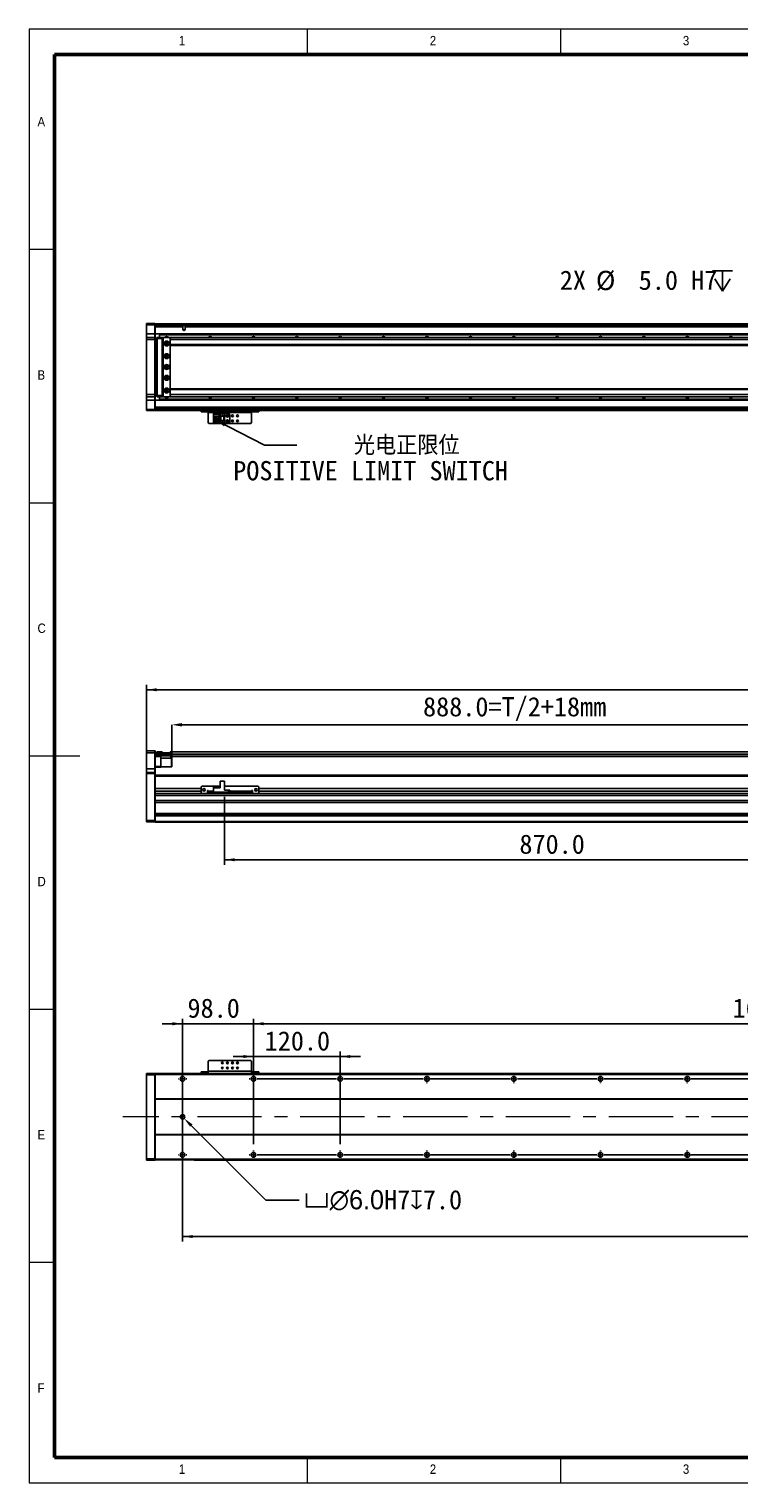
# Model space of a CAD drawing. Header units: millimetres. Extents: x 35 to 2905, y 35 to 2044.
# Tile 1 of 6: x 35 to 1017, y 35 to 2044. Entities that reach past the tile are written whole.
import ezdxf

# ---------------------------------------------------------------- set-up
doc = ezdxf.new("R2010")
doc.units = ezdxf.units.MM
doc.header["$LTSCALE"] = 7
doc.header["$PDSIZE"] = -1
doc.linetypes.add('CENTERX2', pattern=[20.32, 12.7, -2.54, 2.54, -2.54])
doc.layers.add('DIMNS', color=7, linetype='Continuous')
doc.styles.add('SLDTEXTSTYLE1', font='Gothic.ttf', dxfattribs={"width": 0.913})
doc.styles.add('SLDTEXTSTYLE8', font='txt')
doc.styles.add('SLDTEXTSTYLE9', font='txt', dxfattribs={"bigfont": 'bigfont'})
doc.dimstyles.new('SLDDIMSTYLE0', dxfattribs={"dimtxt": 26.6, "dimasz": 14, "dimexe": 0, "dimexo": 0.0625, "dimgap": 6.65, "dimtad": 2, "dimdec": 1, "dimrnd": 1e-09, "dimzin": 4, "dimdsep": 46, "dimtxsty": 'SLDTEXTSTYLE8', "dimsah": 1, "dimcen": 0.09, "dimadec": 0, "dimazin": 1, "dimtfac": 1, "dimtdec": 1, "dimtofl": 0, "dimtmove": 0, "dimatfit": 3, "dimfxl": 0, "dimfrac": 2, "dimtolj": 1, "dimtzin": 12, "dimarcsym": 0})
doc.dimstyles.new('SLDDIMSTYLE1', dxfattribs={"dimtxt": 26.6, "dimasz": 14, "dimexe": 0, "dimexo": 0.0625, "dimgap": 6.65, "dimtad": 2, "dimdec": 1, "dimrnd": 1e-09, "dimzin": 4, "dimdsep": 46, "dimtxsty": 'SLDTEXTSTYLE8', "dimsah": 1, "dimcen": 0.09, "dimadec": 0, "dimazin": 1, "dimtfac": 1, "dimtdec": 1, "dimtmove": 0, "dimatfit": 0, "dimfxl": 0, "dimfrac": 2, "dimtolj": 1, "dimtzin": 12, "dimarcsym": 0})
doc.dimstyles.new('SLDDIMSTYLE3', dxfattribs={"dimtxt": 0.18, "dimasz": 14, "dimexe": 0, "dimexo": 0.0625, "dimgap": 0, "dimtad": 0, "dimtih": 1, "dimtoh": 1, "dimdec": 0, "dimrnd": 1e-09, "dimzin": 0, "dimdsep": 46, "dimtxsty": 'Standard', "dimsah": 1, "dimcen": 0.09, "dimadec": 0, "dimazin": 0, "dimtfac": 14, "dimtdec": 0, "dimtofl": 0, "dimtmove": 0, "dimatfit": 3, "dimfxl": 0, "dimfrac": 2, "dimtolj": 1, "dimtzin": 0, "dimarcsym": 0})
doc.dimstyles.new('SLDDIMSTYLE4', dxfattribs={"dimtxt": 26.6, "dimasz": 14, "dimexe": 0, "dimexo": 0.0625, "dimgap": 6.65, "dimtad": 0, "dimtih": 1, "dimtoh": 1, "dimdec": 1, "dimrnd": 1e-09, "dimzin": 4, "dimdsep": 46, "dimtxsty": 'SLDTEXTSTYLE8', "dimsah": 1, "dimcen": 0, "dimadec": 0, "dimazin": 1, "dimtfac": 1, "dimtdec": 1, "dimtofl": 0, "dimtmove": 0, "dimatfit": 3, "dimfxl": 0, "dimfrac": 2, "dimtolj": 1, "dimtzin": 12, "dimarcsym": 0})

# ---------------------------------------------------------------- blocks, each defined once
blk = doc.blocks.new('_D')
at = {"layer": 'DIMNS'}
for p, q in [((197.3, 1024.3), (197.3, 1138)), ((197.3, 1131), (2173.3, 1131)), ((2173.3, 1024.3), (2173.3, 1138))]:
    blk.add_line(p, q, dxfattribs=at)
for points in [[(197.3, 1131), (211.3, 1128.9), (211.3, 1133.1)], [(2173.3, 1131), (2159.3, 1133.1), (2159.3, 1128.9)]]:
    blk.add_solid(points, dxfattribs=at)
at = {"layer": 'DIMNS', "insert": (1123.4, 1165.9), "char_height": 26.6, "attachment_point": 1, "style": 'SLDTEXTSTYLE8'}
blk.add_mtext('1976.0', dxfattribs=at)
blk = doc.blocks.new('_D_1')
at = {"layer": 'Defpoints', "color": 0}
for p in [(1120.3, 1082.6), (232.3, 1036.1), (1120.3, 1042.9)]:
    blk.add_point(p, dxfattribs=at)
at = {"layer": 'DIMNS', "color": 0, "lineweight": -2}
for p, q in [((232.3, 1036.1), (232.3, 1082.6)), ((246.3, 1082.6), (1106.3, 1082.6)), ((1120.3, 1042.9), (1120.3, 1082.6))]:
    blk.add_line(p, q, dxfattribs=at)
at = {"layer": 'DIMNS', "color": 0}
for points in [[(246.3, 1085), (246.3, 1080.3), (232.3, 1082.6)], [(1106.3, 1085), (1106.3, 1080.3), (1120.3, 1082.6)]]:
    blk.add_solid(points, dxfattribs=at)
at = {"layer": 'DIMNS', "color": 0, "insert": (706.5, 1120.9), "char_height": 26.6, "attachment_point": 2, "style": 'SLDTEXTSTYLE8'}
blk.add_mtext('\\A1;888.0=T/2+18mm', dxfattribs=at)
blk = doc.blocks.new('_D_4')
at = {"layer": 'DIMNS'}
for p, q in [((1175.3, 990.5), (1175.3, 889.1)), ((305.3, 983.3), (305.3, 889.1)), ((1175.3, 896.1), (305.3, 896.1))]:
    blk.add_line(p, q, dxfattribs=at)
for points in [[(305.3, 896.1), (319.3, 894), (319.3, 898.2)], [(1175.3, 896.1), (1161.3, 898.2), (1161.3, 894)]]:
    blk.add_solid(points, dxfattribs=at)
at = {"layer": 'DIMNS', "insert": (713.1, 931), "char_height": 26.6, "attachment_point": 1, "style": 'SLDTEXTSTYLE8'}
blk.add_mtext('870.0', dxfattribs=at)
blk = doc.blocks.new('_D_13')
at = {"layer": 'DIMNS'}
for p, q in [((247.3, 532), (247.3, 368.5)), ((2123.3, 526.4), (2123.3, 368.5)), ((247.3, 375.5), (2123.3, 375.5))]:
    blk.add_line(p, q, dxfattribs=at)
for points in [[(247.3, 375.5), (261.3, 373.4), (261.3, 377.6)], [(2123.3, 375.5), (2109.3, 377.6), (2109.3, 373.4)]]:
    blk.add_solid(points, dxfattribs=at)
at = {"layer": 'DIMNS', "insert": (1152.6, 410.4), "char_height": 26.6, "attachment_point": 1, "style": 'SLDTEXTSTYLE8'}
blk.add_mtext('1876.0', dxfattribs=at)
blk = doc.blocks.new('_D_15')
at = {"layer": 'Defpoints', "color": 0}
for p in [(245.2, 543), (249.4, 538.7)]:
    blk.add_point(p, dxfattribs=at)
at = {"layer": 'DIMNS', "color": 0, "lineweight": -2}
for p, q in [((362.3, 425.9), (259.3, 528.8)), ((408.5, 425.9), (362.3, 425.9))]:
    blk.add_line(p, q, dxfattribs=at)
at = {"layer": 'DIMNS', "color": 0}
blk.add_solid([(261, 530.5), (257.7, 527.2), (249.4, 538.7)], dxfattribs=at)
at = {"layer": 'DIMNS', "color": 0, "insert": (415.1, 439.7), "char_height": 26.6, "attachment_point": 1, "style": 'SLDTEXTSTYLE8'}
blk.add_mtext('\\A1;{\\fGDT|b0|i0|c134|p2;v\\fMS PGothic|b0|i0|c128|p34;∅6.0}H7{\\fGDT|b0|i0|c134|p2;x}7.0', dxfattribs=at)
blk = doc.blocks.new('_D_18')
at = {"layer": 'DIMNS'}
for p, q in [((345.3, 608.1), (345.3, 676.5)), ((345.3, 669.5), (2025.3, 669.5)), ((2025.3, 608.1), (2025.3, 676.5))]:
    blk.add_line(p, q, dxfattribs=at)
for points in [[(345.3, 669.5), (359.3, 667.4), (359.3, 671.6)], [(2025.3, 669.5), (2011.3, 671.6), (2011.3, 667.4)]]:
    blk.add_solid(points, dxfattribs=at)
at = {"layer": 'DIMNS', "char_height": 26.6, "attachment_point": 1, "style": 'SLDTEXTSTYLE8'}
for s, insert in [('1680.0', (1007.9, 704.4)), ('=14×120.0(PITCH)', (1111.9, 704.4))]:
    blk.add_mtext(s, dxfattribs=dict(at, insert=insert))
blk = doc.blocks.new('_D_19')
at = {"layer": 'DIMNS'}
for p, q in [((247.3, 669.5), (219.3, 669.5)), ((247.3, 503.1), (247.3, 676.5)), ((247.3, 669.5), (345.3, 669.5)), ((345.3, 503.1), (345.3, 676.5)), ((345.3, 669.5), (373.3, 669.5))]:
    blk.add_line(p, q, dxfattribs=at)
for points in [[(247.3, 669.5), (233.3, 671.6), (233.3, 667.4)], [(345.3, 669.5), (359.3, 667.4), (359.3, 671.6)]]:
    blk.add_solid(points, dxfattribs=at)
at = {"layer": 'DIMNS', "insert": (254.1, 704.4), "char_height": 26.6, "attachment_point": 1, "style": 'SLDTEXTSTYLE8'}
blk.add_mtext('98.0', dxfattribs=at)
blk = doc.blocks.new('_D_21')
at = {"layer": 'DIMNS'}
for p, q in [((345.3, 624.2), (317.3, 624.2)), ((345.3, 503.1), (345.3, 631.2)), ((345.3, 624.2), (465.3, 624.2)), ((465.3, 503.1), (465.3, 631.2)), ((465.3, 624.2), (493.3, 624.2))]:
    blk.add_line(p, q, dxfattribs=at)
for points in [[(345.3, 624.2), (331.3, 626.3), (331.3, 622.1)], [(465.3, 624.2), (479.3, 622.1), (479.3, 626.3)]]:
    blk.add_solid(points, dxfattribs=at)
at = {"layer": 'DIMNS', "insert": (360.8, 659.1), "char_height": 26.6, "attachment_point": 1, "style": 'SLDTEXTSTYLE8'}
blk.add_mtext('120.0', dxfattribs=at)
blk = doc.blocks.new('SW_CENTERMARKSYMBOL_1')
at = {"layer": 'DIMNS', "color": 0}
for p, q in [((-5.08, 105), (-5.84, 105)), ((0, 105), (-2.54, 105)), ((0, 110.08), (0, 110.84)), ((0, 105), (0, 107.54)), ((0, 105), (0, 102.46)), ((0, 105), (2.54, 105)), ((5.08, 105), (5.84, 105)), ((212.92, 105), (212.16, 105)), ((218, 105), (215.46, 105)), ((218, 110.08), (218, 110.84)), ((218, 105), (218, 107.54)), ((218, 105), (218, 102.46)), ((218, 105), (220.54, 105)), ((223.08, 105), (223.84, 105)), ((0, 99.92), (0, 99.16)), ((218, 99.92), (218, 99.16)), ((-5.08, 0), (-5.84, 0)), ((0, 0), (-2.54, 0)), ((0, 5.08), (0, 5.84)), ((0, 0), (0, 2.54)), ((0, 0), (0, -2.54)), ((0, 0), (2.54, 0)), ((5.08, 0), (5.84, 0)), ((0, -5.08), (0, -5.84))]:
    blk.add_line(p, q, dxfattribs=at)
blk = doc.blocks.new('SW_CENTERMARKSYMBOL_2')
at = {"layer": 'DIMNS', "color": 0}
for p, q in [((-125.08, 0), (-125.84, 0)), ((-120, 0), (-122.54, 0)), ((-120, 5.08), (-120, 5.84)), ((-120, 0), (-120, 2.54)), ((-120, 0), (-120, -2.54)), ((-120, 0), (-117.46, 0)), ((-114.92, 0), (-5.08, 0)), ((-5.08, 0), (-5.84, 0)), ((0, 0), (-2.54, 0)), ((0, 0), (-2.54, 0)), ((0, 5.08), (0, 5.84)), ((0, 0), (0, 2.54)), ((0, 0), (0, 2.54)), ((0, 0), (0, -2.54)), ((0, 0), (2.54, 0)), ((0, 0), (0, -2.54)), ((0, 0), (2.54, 0)), ((5.08, 0), (5.84, 0)), ((5.08, 0), (114.92, 0)), ((114.92, 0), (114.16, 0)), ((120, 0), (117.46, 0)), ((120, 0), (117.46, 0)), ((120, 0), (117.46, 0)), ((120, 5.08), (120, 5.84)), ((120, 0), (120, 2.54)), ((120, 0), (120, 2.54)), ((120, 0), (120, 2.54)), ((120, 0), (120, -2.54)), ((120, 0), (122.54, 0)), ((120, 0), (120, -2.54)), ((120, 0), (122.54, 0)), ((120, 0), (120, -2.54)), ((120, 0), (122.54, 0)), ((125.08, 0), (125.84, 0)), ((125.08, 0), (234.92, 0)), ((234.92, 0), (234.16, 0)), ((240, 0), (237.46, 0)), ((240, 0), (237.46, 0)), ((240, 0), (237.46, 0)), ((240, 0), (237.46, 0)), ((240, 5.08), (240, 5.84)), ((240, 0), (240, 2.54)), ((240, 0), (240, 2.54)), ((240, 0), (240, 2.54)), ((240, 0), (240, 2.54)), ((240, 0), (240, -2.54)), ((240, 0), (242.54, 0)), ((240, 0), (240, -2.54)), ((240, 0), (242.54, 0)), ((240, 0), (240, -2.54)), ((240, 0), (242.54, 0)), ((240, 0), (240, -2.54)), ((240, 0), (242.54, 0)), ((245.08, 0), (245.84, 0)), ((245.08, 0), (354.92, 0)), ((354.92, 0), (354.16, 0)), ((360, 0), (357.46, 0)), ((360, 0), (357.46, 0)), ((360, 0), (357.46, 0)), ((360, 0), (357.46, 0)), ((360, 0), (357.46, 0)), ((360, 5.08), (360, 5.84)), ((360, 0), (360, 2.54)), ((360, 0), (360, 2.54)), ((360, 0), (360, 2.54)), ((360, 0), (360, 2.54)), ((360, 0), (360, 2.54)), ((360, 0), (360, -2.54)), ((360, 0), (362.54, 0)), ((360, 0), (360, -2.54)), ((360, 0), (362.54, 0)), ((360, 0), (360, -2.54)), ((360, 0), (362.54, 0)), ((360, 0), (360, -2.54)), ((360, 0), (362.54, 0)), ((360, 0), (360, -2.54)), ((360, 0), (362.54, 0)), ((365.08, 0), (365.84, 0)), ((365.08, 0), (474.92, 0)), ((474.92, 0), (474.16, 0)), ((480, 0), (477.46, 0)), ((480, 0), (477.46, 0)), ((480, 0), (477.46, 0)), ((480, 0), (477.46, 0)), ((480, 0), (477.46, 0)), ((480, 0), (477.46, 0)), ((480, 5.08), (480, 5.84)), ((480, 0), (480, 2.54)), ((480, 0), (480, 2.54)), ((480, 0), (480, 2.54)), ((480, 0), (480, 2.54)), ((480, 0), (480, 2.54)), ((480, 0), (480, 2.54)), ((480, 0), (480, -2.54)), ((480, 0), (482.54, 0)), ((480, 0), (480, -2.54)), ((480, 0), (482.54, 0)), ((480, 0), (480, -2.54)), ((480, 0), (482.54, 0)), ((480, 0), (480, -2.54)), ((480, 0), (482.54, 0)), ((480, 0), (480, -2.54)), ((480, 0), (482.54, 0)), ((480, 0), (480, -2.54)), ((480, 0), (482.54, 0)), ((485.08, 0), (485.84, 0)), ((485.08, 0), (594.92, 0)), ((-120, -5.08), (-120, -5.84)), ((0, -5.08), (0, -5.84)), ((120, -5.08), (120, -5.84)), ((240, -5.08), (240, -5.84)), ((360, -5.08), (360, -5.84)), ((480, -5.08), (480, -5.84))]:
    blk.add_line(p, q, dxfattribs=at)
blk = doc.blocks.new('SW_CENTERMARKSYMBOL_3')
at = {"layer": 'DIMNS', "color": 0}
for p, q in [((-245.08, 0), (-245.84, 0)), ((-240, 0), (-242.54, 0)), ((-240, 5.08), (-240, 5.84)), ((-240, 0), (-240, 2.54)), ((-240, 0), (-240, -2.54)), ((-240, 0), (-237.46, 0)), ((-234.92, 0), (-125.08, 0)), ((-125.08, 0), (-125.84, 0)), ((-120, 0), (-122.54, 0)), ((-120, 0), (-122.54, 0)), ((-120, 5.08), (-120, 5.84)), ((-120, 0), (-120, 2.54)), ((-120, 0), (-120, 2.54)), ((-120, 0), (-120, -2.54)), ((-120, 0), (-117.46, 0)), ((-120, 0), (-120, -2.54)), ((-120, 0), (-117.46, 0)), ((-114.92, 0), (-114.16, 0)), ((-114.92, 0), (-5.08, 0)), ((-5.08, 0), (-5.84, 0)), ((0, 0), (-2.54, 0)), ((0, 0), (-2.54, 0)), ((0, 0), (-2.54, 0)), ((0, 5.08), (0, 5.84)), ((0, 0), (0, 2.54)), ((0, 0), (0, 2.54)), ((0, 0), (0, 2.54)), ((0, 0), (0, -2.54)), ((0, 0), (2.54, 0)), ((0, 0), (0, -2.54)), ((0, 0), (2.54, 0)), ((0, 0), (0, -2.54)), ((0, 0), (2.54, 0)), ((5.08, 0), (5.84, 0)), ((5.08, 0), (114.92, 0)), ((114.92, 0), (114.16, 0)), ((120, 0), (117.46, 0)), ((120, 0), (117.46, 0)), ((120, 0), (117.46, 0)), ((120, 0), (117.46, 0)), ((120, 5.08), (120, 5.84)), ((120, 0), (120, 2.54)), ((120, 0), (120, 2.54)), ((120, 0), (120, 2.54)), ((120, 0), (120, 2.54)), ((120, 0), (120, -2.54)), ((120, 0), (122.54, 0)), ((120, 0), (120, -2.54)), ((120, 0), (122.54, 0)), ((120, 0), (120, -2.54)), ((120, 0), (122.54, 0)), ((120, 0), (120, -2.54)), ((120, 0), (122.54, 0)), ((125.08, 0), (125.84, 0)), ((125.08, 0), (234.92, 0)), ((234.92, 0), (234.16, 0)), ((240, 0), (237.46, 0)), ((240, 0), (237.46, 0)), ((240, 0), (237.46, 0)), ((240, 0), (237.46, 0)), ((240, 0), (237.46, 0)), ((240, 5.08), (240, 5.84)), ((240, 0), (240, 2.54)), ((240, 0), (240, 2.54)), ((240, 0), (240, 2.54)), ((240, 0), (240, 2.54)), ((240, 0), (240, 2.54)), ((240, 0), (240, -2.54)), ((240, 0), (242.54, 0)), ((240, 0), (240, -2.54)), ((240, 0), (242.54, 0)), ((240, 0), (240, -2.54)), ((240, 0), (242.54, 0)), ((240, 0), (240, -2.54)), ((240, 0), (242.54, 0)), ((240, 0), (240, -2.54)), ((240, 0), (242.54, 0)), ((245.08, 0), (245.84, 0)), ((245.08, 0), (354.92, 0)), ((354.92, 0), (354.16, 0)), ((360, 0), (357.46, 0)), ((360, 0), (357.46, 0)), ((360, 0), (357.46, 0)), ((360, 0), (357.46, 0)), ((360, 0), (357.46, 0)), ((360, 0), (357.46, 0)), ((360, 5.08), (360, 5.84)), ((360, 0), (360, 2.54)), ((360, 0), (360, 2.54)), ((360, 0), (360, 2.54)), ((360, 0), (360, 2.54)), ((360, 0), (360, 2.54)), ((360, 0), (360, 2.54)), ((360, 0), (360, -2.54)), ((360, 0), (362.54, 0)), ((360, 0), (360, -2.54)), ((360, 0), (362.54, 0)), ((360, 0), (360, -2.54)), ((360, 0), (362.54, 0)), ((360, 0), (360, -2.54)), ((360, 0), (362.54, 0)), ((360, 0), (360, -2.54)), ((360, 0), (362.54, 0)), ((360, 0), (360, -2.54)), ((360, 0), (362.54, 0)), ((365.08, 0), (365.84, 0)), ((365.08, 0), (474.92, 0)), ((-240, -5.08), (-240, -5.84)), ((-120, -5.08), (-120, -5.84)), ((0, -5.08), (0, -5.84)), ((120, -5.08), (120, -5.84)), ((240, -5.08), (240, -5.84)), ((360, -5.08), (360, -5.84))]:
    blk.add_line(p, q, dxfattribs=at)
blk = doc.blocks.new('SW_DOWELSYMBOL_0')
at = {"linetype": 'Continuous', "lineweight": 18}
h = blk.add_hatch(color=0, dxfattribs=at)
edge = h.paths.add_edge_path(flags=0)
edge.add_arc((0, 0), 3, 180, 270)
edge.add_line((0, -3), (0, 0))
edge.add_line((0, 0), (-3, 0))
h = blk.add_hatch(color=0, dxfattribs=at)
edge = h.paths.add_edge_path(flags=0)
edge.add_arc((0, 0), 3, 0, 90)
edge.add_line((0, 3), (0, 0))
edge.add_line((0, 0), (3, 0))
at = {"layer": 'DIMNS', "color": 0}
blk.add_circle((0, 0), 3, dxfattribs=at)
blk = doc.blocks.new('SW_SYMBOL_HOLE_DEPTH')
at = {"layer": 'DIMNS', "color": 0}
for p, q in [((0, 6125), (5600, 6125)), ((2800, 6125), (2800, 525)), ((700, 3885), (2800, 525)), ((4900, 3885), (2800, 525))]:
    blk.add_line(p, q, dxfattribs=at)
blk = doc.blocks.new('_D_23')
at = {"layer": 'DIMNS'}
for p, q in [((1102.9, 1696.9), (1074.9, 1696.9)), ((1171, 1628.7), (1102.9, 1696.9))]:
    blk.add_line(p, q, dxfattribs=at)
blk.add_solid([(1171, 1628.7), (1162.6, 1640.1), (1159.6, 1637.2)], dxfattribs=at)
at = {"layer": 'DIMNS', "xscale": 0.004985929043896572, "yscale": 0.004985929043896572, "zscale": 0.004985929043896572}
blk.add_blockref('SW_SYMBOL_HOLE_DEPTH', (979.9, 1679.3), dxfattribs=at)
at = {"layer": 'DIMNS', "char_height": 26.6, "attachment_point": 1, "style": 'SLDTEXTSTYLE8'}
for s, insert in [('2X ', (768.9, 1710.3)), ('%%c', (818.9, 1710)), (' 5.0 H7 ', (860, 1710.3)), (' 7.0', (1018.9, 1710.3))]:
    blk.add_mtext(s, dxfattribs=dict(at, insert=insert))
blk = doc.blocks.new('SW_NOTE_5')
at = {"layer": 'DIMNS', "color": 0, "char_height": 26.6, "attachment_point": 2}
for s, insert, style in [('    光电正限位', (104.8, 13.1), 'SLDTEXTSTYLE9'), ('POSITIVE LIMIT SWITCH', (102.2, -22), 'SLDTEXTSTYLE8')]:
    blk.add_mtext(s, dxfattribs=dict(at, insert=insert, style=style))

msp = doc.modelspace()

# ---------------------------------------------------------------- linework, layer by layer
at = {"color": 7, "linetype": 'Continuous', "lineweight": 18}
for p, q in [((2905, 2044), (35, 2044)), ((35, 2044), (35, 35)), ((420, 2009), (420, 2044)), ((770, 2044), (770, 2009)), ((70, 2009), (2870, 2009)), ((70, 2009), (70, 70)), ((70, 1739.5), (35, 1739.5)), ((35, 1389.5), (70, 1389.5)), ((35, 1039.5), (105, 1039.5)), ((35, 689.5), (70, 689.5)), ((70, 339.5), (35, 339.5)), ((70, 70), (2870, 70)), ((420, 35), (420, 70)), ((770, 70), (770, 35)), ((861, 70), (2870, 70)), ((35, 35), (2905, 35))]:
    msp.add_line(p, q, dxfattribs=at)
at = {"color": 7, "linetype": 'Continuous', "lineweight": 50}
for p, q in [((2870, 2009), (70, 2009)), ((70, 2009), (70, 70)), ((70, 70), (2870, 70))]:
    msp.add_line(p, q, dxfattribs=at)
at = {"color": 7, "linetype": 'Continuous', "lineweight": 25}
for p, q in [((197.29, 1636.68), (197.59, 1636.98)), ((197.29, 1635.48), (197.29, 1636.68)), ((197.29, 1635.48), (197.59, 1635.48)), ((197.29, 1622.98), (197.29, 1635.48)), ((197.59, 1636.98), (197.59, 1635.48)), ((197.59, 1636.98), (208.99, 1636.98)), ((197.59, 1635.48), (197.59, 1622.98)), ((208.99, 1635.48), (197.59, 1635.48)), ((208.99, 1635.48), (208.99, 1636.98)), ((208.99, 1636.98), (209.29, 1636.68)), ((208.99, 1622.98), (208.99, 1635.48)), ((208.99, 1635.48), (209.29, 1635.48)), ((209.29, 1636.68), (209.29, 1635.48)), ((209.29, 1636.48), (1145.79, 1636.48)), ((209.29, 1635.48), (209.29, 1622.98)), ((1145.79, 1634.49), (209.29, 1634.49)), ((247.65, 1632.49), (209.29, 1632.49)), ((247.65, 1628.38), (247.65, 1632.49)), ((250.92, 1628.38), (247.65, 1628.38)), ((250.92, 1632.49), (250.92, 1628.38)), ((263.29, 1636.78), (1145.79, 1636.78)), ((263.29, 1636.78), (263.29, 1636.58)), ((263.29, 1636.58), (1145.79, 1636.58)), ((263.29, 1636.48), (263.29, 1636.58)), ((197.29, 1622.98), (197.59, 1622.98)), ((197.29, 1617.68), (197.29, 1622.98)), ((197.59, 1617.98), (197.29, 1617.68)), ((197.29, 1614.98), (197.29, 1617.68)), ((197.29, 1538.98), (197.29, 1614.98)), ((197.59, 1614.98), (197.29, 1614.98)), ((197.59, 1622.98), (197.59, 1617.98)), ((208.99, 1622.98), (197.59, 1622.98)), ((197.59, 1617.98), (197.59, 1614.98)), ((197.59, 1617.98), (208.99, 1617.98)), ((197.59, 1614.98), (197.59, 1538.98)), ((208.99, 1614.98), (197.59, 1614.98)), ((208.99, 1617.98), (208.99, 1622.98)), ((208.99, 1622.98), (209.29, 1622.98)), ((208.99, 1614.98), (208.99, 1617.98)), ((208.99, 1617.98), (209.29, 1617.68)), ((208.99, 1538.98), (208.99, 1614.98)), ((208.99, 1614.98), (209.29, 1614.98)), ((215.29, 1622.99), (209.29, 1622.99)), ((209.29, 1622.98), (209.29, 1617.68)), ((209.29, 1617.68), (209.29, 1614.98)), ((209.29, 1616.48), (211.79, 1616.48)), ((211.79, 1615.48), (209.29, 1615.48)), ((209.29, 1614.98), (209.29, 1538.98)), ((211.79, 1617.68), (212.09, 1617.98)), ((211.79, 1616.48), (211.79, 1617.68)), ((211.79, 1537.48), (211.79, 1616.48)), ((211.79, 1616.48), (212.09, 1616.48)), ((212.09, 1617.98), (212.09, 1616.48)), ((212.09, 1617.98), (219.29, 1617.98)), ((212.09, 1616.48), (212.09, 1537.48)), ((219.29, 1616.48), (212.09, 1616.48)), ((215.29, 1622.99), (1120.29, 1622.99)), ((215.29, 1622.99), (215.29, 1622.7)), ((215.29, 1622.7), (1120.29, 1622.7)), ((215.29, 1622.7), (215.29, 1621.8)), ((215.29, 1621.8), (1120.29, 1621.8)), ((215.29, 1621.8), (215.29, 1621.5)), ((215.29, 1621.5), (1120.29, 1621.5)), ((215.29, 1621.5), (215.29, 1617.98)), ((219.29, 1617.98), (219.29, 1616.48)), ((219.29, 1617.98), (220.79, 1617.98)), ((220.49, 1617.68), (219.29, 1617.68)), ((219.29, 1616.48), (219.29, 1537.48)), ((220.29, 1615.98), (219.79, 1615.98)), ((219.79, 1615.98), (219.79, 1537.98)), ((220.79, 1617.98), (220.29, 1617.48)), ((220.29, 1617.48), (220.29, 1536.48)), ((229.79, 1617.98), (220.79, 1617.98)), ((226.43, 1609.98), (224.14, 1609.98)), ((230.29, 1617.48), (229.79, 1617.98)), ((2140.79, 1617.98), (230.29, 1617.98)), ((230.29, 1617.98), (230.29, 1617.48)), ((230.29, 1617.35), (230.29, 1617.48)), ((230.29, 1617.35), (230.29, 1614.98)), ((2141.29, 1614.98), (230.29, 1614.98)), ((230.29, 1614.98), (230.29, 1607.98)), ((2141.29, 1607.98), (230.29, 1607.98)), ((230.29, 1607.98), (230.29, 1606.98)), ((209.29, 1592.48), (211.79, 1592.48)), ((211.79, 1591.48), (209.29, 1591.48)), ((230.29, 1606.98), (2141.29, 1606.98)), ((230.29, 1546.98), (230.29, 1606.98)), ((209.29, 1562.48), (211.79, 1562.48)), ((211.79, 1561.48), (209.29, 1561.48)), ((2141.29, 1546.98), (230.29, 1546.98)), ((230.29, 1545.98), (230.29, 1546.98)), ((197.29, 1536.28), (197.29, 1538.98)), ((197.59, 1538.98), (197.29, 1538.98)), ((197.59, 1535.98), (197.29, 1536.28)), ((197.29, 1530.98), (197.29, 1536.28)), ((197.59, 1530.98), (197.29, 1530.98)), ((197.29, 1518.48), (197.29, 1530.98)), ((197.59, 1538.98), (197.59, 1535.98)), ((197.59, 1538.98), (208.99, 1538.98)), ((208.99, 1535.98), (197.59, 1535.98)), ((197.59, 1535.98), (197.59, 1530.98)), ((208.99, 1530.98), (197.59, 1530.98)), ((197.59, 1530.98), (197.59, 1518.48)), ((208.99, 1535.98), (208.99, 1538.98)), ((208.99, 1538.98), (209.29, 1538.98)), ((208.99, 1535.98), (209.29, 1536.28)), ((208.99, 1530.98), (208.99, 1535.98)), ((209.29, 1530.98), (208.99, 1530.98)), ((208.99, 1518.48), (208.99, 1530.98)), ((209.29, 1538.98), (209.29, 1536.28)), ((209.29, 1538.48), (211.79, 1538.48)), ((211.79, 1537.48), (209.29, 1537.48)), ((209.29, 1536.28), (209.29, 1530.98)), ((209.29, 1530.98), (209.29, 1518.48)), ((215.29, 1530.98), (209.29, 1530.98)), ((211.79, 1536.28), (211.79, 1537.48)), ((211.79, 1537.48), (212.09, 1537.48)), ((211.79, 1536.28), (212.09, 1535.98)), ((212.09, 1537.48), (212.09, 1535.98)), ((212.09, 1537.48), (219.29, 1537.48)), ((219.29, 1535.98), (212.09, 1535.98)), ((215.29, 1535.98), (215.29, 1532.46)), ((215.29, 1532.46), (1120.29, 1532.46)), ((215.29, 1532.46), (215.29, 1532.17)), ((215.29, 1532.17), (1120.29, 1532.17)), ((215.29, 1532.17), (215.29, 1531.27)), ((215.29, 1531.27), (1120.29, 1531.27)), ((215.29, 1531.27), (215.29, 1530.98)), ((215.29, 1530.98), (1120.29, 1530.98)), ((219.29, 1537.48), (219.29, 1535.98)), ((219.29, 1536.28), (220.49, 1536.28)), ((220.79, 1535.98), (219.29, 1535.98)), ((219.79, 1537.98), (220.29, 1537.98)), ((220.29, 1536.48), (220.79, 1535.98)), ((220.79, 1535.98), (229.79, 1535.98)), ((224.14, 1543.98), (226.43, 1543.98)), ((229.79, 1535.98), (230.29, 1536.48)), ((230.29, 1545.98), (2141.29, 1545.98)), ((230.29, 1538.98), (230.29, 1545.98)), ((230.29, 1536.62), (230.29, 1538.98)), ((230.29, 1538.98), (2141.29, 1538.98)), ((230.29, 1536.48), (230.29, 1536.62)), ((230.29, 1535.98), (230.29, 1536.48)), ((230.29, 1535.98), (2140.79, 1535.98)), ((197.59, 1518.48), (197.29, 1518.48)), ((197.29, 1517.28), (197.29, 1518.48)), ((197.59, 1516.98), (197.29, 1517.28)), ((197.59, 1518.48), (197.59, 1516.98)), ((197.59, 1518.48), (208.99, 1518.48)), ((208.99, 1516.98), (197.59, 1516.98)), ((208.99, 1516.98), (208.99, 1518.48)), ((209.29, 1518.48), (208.99, 1518.48)), ((209.29, 1517.28), (208.99, 1516.98)), ((1175.29, 1519.48), (209.29, 1519.48)), ((209.29, 1518.48), (209.29, 1517.28)), ((209.29, 1517.28), (209.29, 1516.98)), ((1175.29, 1516.98), (209.29, 1516.98)), ((272.79, 1514.98), (272.79, 1516.98)), ((273.79, 1514.98), (272.79, 1514.98)), ((273.79, 1516.98), (273.79, 1514.98)), ((351.79, 1514.98), (273.79, 1514.98)), ((282.79, 1514.98), (282.79, 1513.98)), ((282.79, 1513.98), (342.79, 1513.98)), ((282.79, 1500.18), (282.79, 1513.98)), ((290.09, 1511.88), (290.09, 1512.68)), ((290.09, 1512.68), (299.29, 1512.68)), ((298.39, 1511.88), (290.09, 1511.88)), ((290.09, 1511.88), (290.09, 1511.38)), ((297.89, 1511.38), (290.09, 1511.38)), ((290.09, 1508.78), (290.09, 1511.38)), ((290.09, 1508.78), (296.29, 1508.78)), ((290.09, 1503.18), (290.09, 1508.78)), ((291.39, 1503.18), (291.39, 1508.78)), ((291.89, 1508.43), (291.89, 1508.78)), ((296.29, 1508.43), (291.89, 1508.43)), ((291.89, 1503.53), (291.89, 1508.43)), ((292.85, 1506.78), (292.85, 1505.18)), ((294.69, 1506.78), (292.85, 1506.78)), ((294.69, 1506.78), (294.69, 1505.18)), ((296.29, 1508.78), (296.29, 1503.18)), ((297.89, 1511.38), (298.39, 1511.88)), ((297.89, 1500.58), (297.89, 1511.38)), ((298.39, 1500.08), (298.39, 1511.88)), ((299.29, 1512.68), (305.29, 1512.68)), ((299.29, 1512.68), (299.29, 1508.98)), ((299.29, 1508.98), (305.29, 1508.98)), ((299.29, 1508.98), (299.29, 1502.98)), ((299.79, 1508.98), (299.79, 1502.98)), ((300.09, 1508.98), (300.09, 1502.98)), ((301.69, 1511.18), (301.89, 1511.18)), ((302.29, 1509.98), (301.69, 1511.18)), ((301.89, 1511.58), (302.69, 1511.58)), ((301.89, 1511.18), (301.89, 1511.58)), ((302.89, 1511.18), (302.29, 1509.98)), ((302.69, 1511.58), (302.69, 1511.18)), ((302.69, 1511.18), (302.89, 1511.18)), ((304.49, 1502.98), (304.49, 1508.98)), ((304.79, 1502.98), (304.79, 1508.98)), ((305.29, 1512.68), (305.29, 1508.98)), ((305.29, 1512.68), (310.79, 1512.68)), ((305.29, 1508.98), (305.29, 1502.98)), ((312.79, 1510.68), (312.79, 1501.28)), ((342.79, 1513.98), (342.79, 1514.98)), ((342.79, 1513.98), (342.79, 1500.18)), ((351.79, 1514.98), (351.79, 1516.98)), ((352.79, 1514.98), (351.79, 1514.98)), ((352.79, 1516.98), (352.79, 1514.98)), ((282.79, 1500.18), (283.79, 1499.18)), ((341.79, 1499.18), (283.79, 1499.18)), ((296.29, 1503.18), (290.09, 1503.18)), ((290.09, 1500.58), (290.09, 1503.18)), ((290.09, 1500.58), (297.89, 1500.58)), ((290.09, 1500.58), (290.09, 1500.08)), ((290.09, 1500.08), (298.39, 1500.08)), ((290.09, 1499.28), (290.09, 1500.08)), ((299.29, 1499.28), (290.09, 1499.28)), ((291.89, 1503.18), (291.89, 1503.53)), ((291.89, 1503.53), (296.29, 1503.53)), ((292.85, 1505.18), (294.69, 1505.18)), ((298.39, 1500.08), (297.89, 1500.58)), ((299.29, 1502.98), (299.29, 1499.28)), ((305.29, 1502.98), (299.29, 1502.98)), ((305.29, 1499.28), (299.29, 1499.28)), ((301.69, 1501.58), (301.89, 1501.58)), ((302.29, 1500.38), (301.69, 1501.58)), ((301.89, 1501.98), (302.69, 1501.98)), ((301.89, 1501.58), (301.89, 1501.98)), ((302.89, 1501.58), (302.29, 1500.38)), ((302.69, 1501.98), (302.69, 1501.58)), ((302.69, 1501.58), (302.89, 1501.58)), ((305.29, 1502.98), (305.29, 1499.28)), ((310.79, 1499.28), (305.29, 1499.28)), ((341.79, 1499.18), (342.79, 1500.18)), ((197.59, 1046.86), (197.29, 1046.56)), ((197.29, 1043.86), (197.29, 1046.56)), ((197.59, 1046.86), (197.59, 1043.86)), ((197.59, 1046.86), (208.99, 1046.86)), ((208.99, 1043.86), (208.99, 1046.86)), ((208.99, 1046.86), (209.29, 1046.56)), ((209.29, 1046.56), (209.29, 1043.86)), ((211.79, 1045.06), (212.09, 1045.36)), ((211.79, 1043.86), (211.79, 1045.06)), ((212.09, 1045.36), (212.09, 1043.86)), ((212.09, 1045.36), (219.29, 1045.36)), ((219.29, 1045.36), (219.29, 1043.86)), ((230.29, 1045.21), (2141.29, 1045.21)), ((230.29, 1044.06), (230.29, 1045.21)), ((197.59, 1043.86), (197.29, 1043.86)), ((197.29, 1021.86), (197.29, 1043.86)), ((197.59, 1043.86), (197.59, 1021.86)), ((208.99, 1043.86), (197.59, 1043.86)), ((208.99, 1021.86), (208.99, 1043.86)), ((208.99, 1043.86), (209.29, 1043.86)), ((209.29, 1043.86), (209.29, 1021.86)), ((209.29, 1039.86), (212.09, 1039.86)), ((217.29, 1038.86), (209.29, 1038.86)), ((209.29, 1024.86), (217.29, 1024.86)), ((211.79, 1041.36), (211.79, 1043.86)), ((211.79, 1043.86), (212.09, 1043.86)), ((211.79, 1040.16), (211.79, 1041.36)), ((212.09, 1041.36), (211.79, 1041.36)), ((212.09, 1039.86), (211.79, 1040.16)), ((212.09, 1043.86), (212.09, 1041.36)), ((219.29, 1043.86), (212.09, 1043.86)), ((212.09, 1041.36), (212.09, 1039.86)), ((212.09, 1041.36), (229.49, 1041.36)), ((229.49, 1039.86), (212.09, 1039.86)), ((217.29, 1039.86), (217.29, 1038.86)), ((217.29, 1038.86), (217.29, 1024.86)), ((231.99, 1036.36), (217.29, 1036.36)), ((217.29, 1024.86), (217.29, 1023.86)), ((219.29, 1041.56), (219.29, 1043.86)), ((219.29, 1041.86), (229.49, 1041.86)), ((229.49, 1041.56), (219.29, 1041.56)), ((219.79, 1041.86), (219.79, 1042.06)), ((219.79, 1042.06), (220.29, 1042.06)), ((220.29, 1042.06), (220.29, 1044.06)), ((220.29, 1044.06), (220.79, 1044.06)), ((220.79, 1042.06), (220.29, 1042.06)), ((220.79, 1044.06), (220.79, 1042.06)), ((220.79, 1044.06), (229.79, 1044.06)), ((220.79, 1042.06), (229.79, 1042.06)), ((229.49, 1041.86), (229.49, 1041.56)), ((229.49, 1041.86), (229.79, 1041.56)), ((229.49, 1041.86), (230.29, 1041.86)), ((229.49, 1041.36), (229.49, 1041.56)), ((229.49, 1041.56), (229.79, 1041.56)), ((229.49, 1039.86), (229.49, 1041.36)), ((229.49, 1041.36), (229.79, 1041.36)), ((229.49, 1039.86), (229.79, 1040.16)), ((229.79, 1042.06), (229.79, 1044.06)), ((229.79, 1044.06), (230.29, 1044.06)), ((230.29, 1042.06), (229.79, 1042.06)), ((229.79, 1041.56), (229.79, 1041.36)), ((229.79, 1041.36), (229.79, 1040.16)), ((230.29, 1044.06), (230.29, 1043.87)), ((230.29, 1042.21), (230.29, 1043.87)), ((230.29, 1041.71), (230.29, 1042.21)), ((230.29, 1038.71), (230.29, 1041.71)), ((230.29, 1038.71), (1120.29, 1038.71)), ((232.29, 1036.06), (231.99, 1036.36)), ((231.99, 1024.76), (231.99, 1036.36)), ((231.99, 1024.36), (231.99, 1024.76)), ((231.99, 1024.36), (232.29, 1024.66)), ((232.29, 1036.06), (232.29, 1025.04)), ((232.29, 1025.04), (232.29, 1024.66)), ((197.59, 1021.86), (197.29, 1021.86)), ((197.29, 1016.56), (197.29, 1021.86)), ((197.59, 1016.86), (197.29, 1016.56)), ((197.29, 1015.36), (197.29, 1016.56)), ((197.29, 950.49), (197.29, 1015.36)), ((197.59, 1015.36), (197.29, 1015.36)), ((197.59, 1021.86), (197.59, 1016.86)), ((208.99, 1021.86), (197.59, 1021.86)), ((197.59, 1016.86), (197.59, 1015.36)), ((197.59, 1016.86), (208.99, 1016.86)), ((197.59, 1015.36), (197.59, 950.36)), ((208.99, 1015.36), (197.59, 1015.36)), ((208.99, 1016.86), (208.99, 1021.86)), ((209.29, 1021.86), (208.99, 1021.86)), ((208.99, 1015.36), (208.99, 1016.86)), ((209.29, 1016.56), (208.99, 1016.86)), ((208.99, 950.36), (208.99, 1015.36)), ((209.29, 1015.36), (208.99, 1015.36)), ((217.29, 1023.86), (209.29, 1023.86)), ((209.29, 1021.86), (209.29, 1016.56)), ((209.29, 1016.56), (209.29, 1015.36)), ((209.29, 1015.36), (209.29, 1012.57)), ((1175.29, 1012.86), (209.29, 1012.86)), ((209.29, 1012.57), (209.29, 1011.86)), ((209.29, 1011.86), (209.29, 994.41)), ((217.29, 1024.36), (231.99, 1024.36)), ((299.29, 1004.61), (299.29, 995.71)), ((305.29, 1004.61), (299.29, 1004.61)), ((305.29, 1004.61), (305.29, 992.21)), ((209.29, 994.41), (209.29, 991.01)), ((272.79, 994.41), (209.29, 994.41)), ((272.79, 991.01), (209.29, 991.01)), ((209.29, 991.01), (209.29, 987.49)), ((2161.29, 987.49), (209.29, 987.49)), ((209.29, 987.49), (209.29, 986.18)), ((209.29, 986.18), (209.29, 950.49)), ((2161.29, 984.89), (209.29, 984.89)), ((273.79, 997.71), (272.79, 996.71)), ((272.79, 996.71), (272.79, 988.71)), ((272.79, 988.71), (273.79, 987.71)), ((299.29, 997.71), (273.79, 997.71)), ((273.79, 987.71), (281.79, 987.71)), ((282.79, 991.71), (281.79, 991.71)), ((281.79, 991.71), (281.79, 987.71)), ((282.79, 991.01), (281.79, 991.01)), ((282.79, 990.71), (282.79, 991.71)), ((282.79, 990.71), (282.79, 989.71)), ((282.79, 987.71), (282.79, 989.71)), ((282.79, 989.71), (283.79, 989.71)), ((283.79, 987.71), (282.79, 987.71)), ((283.79, 989.71), (283.79, 987.71)), ((341.79, 989.71), (283.79, 989.71)), ((341.79, 987.71), (283.79, 987.71)), ((290.09, 996.21), (297.89, 996.21)), ((290.09, 996.21), (290.09, 995.71)), ((290.09, 995.71), (290.09, 989.71)), ((299.29, 995.71), (290.09, 995.71)), ((298.39, 995.71), (297.89, 996.21)), ((351.79, 997.71), (305.29, 997.71)), ((310.79, 992.21), (305.29, 992.21)), ((310.79, 989.71), (310.79, 992.21)), ((312.79, 992.21), (310.79, 992.21)), ((312.79, 989.71), (312.79, 992.21)), ((341.79, 987.71), (341.79, 989.71)), ((341.79, 989.71), (342.79, 989.71)), ((342.79, 987.71), (341.79, 987.71)), ((343.79, 991.71), (342.79, 991.71)), ((342.79, 991.71), (342.79, 990.71)), ((343.79, 991.01), (342.79, 991.01)), ((342.79, 989.71), (342.79, 990.71)), ((342.79, 989.71), (342.79, 987.71)), ((343.79, 987.71), (343.79, 991.71)), ((343.79, 987.71), (351.79, 987.71)), ((352.79, 996.71), (351.79, 997.71)), ((351.79, 987.71), (352.79, 988.71)), ((352.79, 988.71), (352.79, 996.71)), ((2017.79, 994.41), (352.79, 994.41)), ((2017.79, 991.01), (352.79, 991.01)), ((2161.29, 977.96), (209.29, 977.96)), ((2161.29, 975.36), (209.29, 975.36)), ((197.29, 948.66), (197.29, 950.49)), ((197.29, 950.49), (197.59, 950.36)), ((197.29, 948.66), (197.59, 948.36)), ((197.59, 950.36), (197.59, 948.36)), ((197.59, 950.36), (208.99, 950.36)), ((208.99, 948.36), (197.59, 948.36)), ((209.29, 950.49), (208.99, 950.36)), ((208.99, 948.36), (208.99, 950.36)), ((209.29, 948.66), (208.99, 948.36)), ((2161.29, 959.86), (209.29, 959.86)), ((2161.29, 957.86), (209.29, 957.86)), ((2161.29, 956.86), (209.29, 956.86)), ((209.29, 950.49), (209.29, 950.29)), ((209.29, 950.29), (209.29, 948.86)), ((2161.29, 948.86), (209.29, 948.86)), ((209.29, 948.86), (209.29, 947.86)), ((2161.29, 947.86), (209.29, 947.86)), ((272.79, 600.86), (272.79, 602.86)), ((272.79, 602.86), (273.79, 602.86)), ((273.79, 602.86), (273.79, 600.86)), ((273.79, 602.86), (281.79, 602.86)), ((281.79, 602.86), (281.79, 600.86)), ((282.79, 602.86), (281.79, 602.86)), ((283.79, 618.66), (282.79, 617.66)), ((282.79, 617.66), (282.79, 603.86)), ((282.79, 600.86), (282.79, 603.86)), ((342.79, 603.86), (282.79, 603.86)), ((341.79, 618.66), (283.79, 618.66)), ((342.79, 617.66), (341.79, 618.66)), ((342.79, 603.86), (342.79, 617.66)), ((342.79, 603.86), (342.79, 600.86)), ((343.79, 602.86), (342.79, 602.86)), ((343.79, 602.86), (343.79, 600.86)), ((343.79, 602.86), (351.79, 602.86)), ((351.79, 600.86), (351.79, 602.86)), ((351.79, 602.86), (352.79, 602.86)), ((352.79, 602.86), (352.79, 600.86)), ((197.29, 600.56), (197.59, 600.86)), ((197.29, 598.73), (197.29, 600.56)), ((197.29, 598.73), (197.59, 598.86)), ((197.29, 482.98), (197.29, 598.73)), ((197.59, 600.86), (197.59, 598.86)), ((197.59, 600.86), (208.99, 600.86)), ((197.59, 598.86), (197.59, 482.86)), ((208.99, 598.86), (197.59, 598.86)), ((208.99, 598.86), (208.99, 600.86)), ((209.29, 600.56), (208.99, 600.86)), ((208.99, 482.86), (208.99, 598.86)), ((209.29, 598.73), (208.99, 598.86)), ((2161.29, 600.86), (209.29, 600.86)), ((209.29, 600.86), (209.29, 600.56)), ((209.29, 600.56), (209.29, 600.36)), ((2161.29, 600.36), (209.29, 600.36)), ((209.29, 600.36), (209.29, 599.36)), ((2161.29, 599.36), (209.29, 599.36)), ((209.29, 599.36), (209.29, 565.86)), ((2161.29, 565.86), (209.29, 565.86)), ((209.29, 565.86), (209.29, 565.36)), ((2161.29, 565.36), (209.29, 565.36)), ((209.29, 565.36), (209.29, 516.36)), ((2161.29, 516.36), (209.29, 516.36)), ((209.29, 516.36), (209.29, 515.86)), ((2161.29, 515.86), (209.29, 515.86)), ((209.29, 515.86), (209.29, 482.36)), ((197.29, 481.16), (197.29, 482.98)), ((197.29, 482.98), (197.59, 482.86)), ((197.59, 482.86), (197.59, 480.86)), ((197.59, 482.86), (208.99, 482.86)), ((209.29, 482.98), (208.99, 482.86)), ((208.99, 480.86), (208.99, 482.86)), ((2161.29, 482.36), (209.29, 482.36)), ((209.29, 482.36), (209.29, 481.36)), ((197.29, 481.16), (197.59, 480.86)), ((208.99, 480.86), (197.59, 480.86)), ((209.29, 481.16), (208.99, 480.86)), ((209.29, 481.36), (209.29, 481.16)), ((2161.29, 481.36), (209.29, 481.36)), ((263.29, 481.36), (263.29, 481.26)), ((2103.29, 481.26), (263.29, 481.26)), ((263.29, 481.06), (263.29, 481.26)), ((2103.29, 481.06), (263.29, 481.06))]:
    msp.add_line(p, q, dxfattribs=at)
at = {"color": 8, "linetype": 'Continuous', "lineweight": 25}
for p, q in [((1145.79, 1635.98), (209.29, 1635.98)), ((1120.29, 1632.49), (250.92, 1632.49)), ((1120.29, 1521.48), (209.29, 1521.48)), ((1175.29, 1517.98), (209.29, 1517.98)), ((230.29, 1042.21), (1120.29, 1042.21)), ((230.29, 1041.71), (1120.29, 1041.71)), ((1175.29, 1011.86), (209.29, 1011.86)), ((290.09, 990.71), (282.79, 990.71)), ((342.79, 990.71), (312.79, 990.71))]:
    msp.add_line(p, q, dxfattribs=at)
at = {"color": 7, "linetype": 'Continuous', "lineweight": 25}
for centre, radius in [((225.29, 1609.48), 3.36), ((225.29, 1609.48), 1.7), ((225.29, 1609.48), 1.25), ((225.29, 1591.98), 3.36), ((225.29, 1591.98), 1.7), ((225.29, 1591.98), 1.25), ((225.29, 1576.98), 3.36), ((225.29, 1576.98), 1.7), ((225.29, 1576.98), 1.25), ((225.29, 1561.98), 3.36), ((225.29, 1544.48), 3.36), ((225.29, 1561.98), 1.7), ((225.29, 1561.98), 1.25), ((225.29, 1544.48), 1.7), ((225.29, 1544.48), 1.25), ((309.29, 1509.48), 1.75), ((309.29, 1509.48), 1.25), ((316.29, 1509.48), 1.25), ((323.29, 1509.48), 1.25), ((309.29, 1502.48), 1.75), ((309.29, 1502.48), 1.25), ((316.29, 1502.48), 1.25), ((323.29, 1502.48), 1.25), ((276.79, 992.71), 1.7), ((348.79, 992.71), 1.7), ((302.29, 615.36), 1.25), ((302.29, 608.36), 1.25), ((309.29, 615.36), 1.25), ((309.29, 608.36), 1.25), ((316.29, 615.36), 1.25), ((316.29, 608.36), 1.25), ((323.29, 615.36), 1.25), ((323.29, 608.36), 1.25), ((247.29, 593.36), 3.3), ((345.29, 593.36), 3.3), ((465.29, 593.36), 3.3), ((585.29, 593.36), 3.3), ((705.29, 593.36), 3.3), ((825.29, 593.36), 3.3), ((945.29, 593.36), 3.3), ((247.29, 540.86), 3), ((247.29, 488.36), 3.3), ((345.29, 488.36), 3.3), ((465.29, 488.36), 3.3), ((585.29, 488.36), 3.3), ((705.29, 488.36), 3.3), ((825.29, 488.36), 3.3), ((945.29, 488.36), 3.3)]:
    msp.add_circle(centre, radius, dxfattribs=at)
for centre, radius, start, end in [((225.29, 1615.49), 3.75, 41.71073, 138.28927), ((285.29, 1615.49), 3.75, 41.71072, 138.28928), ((345.29, 1615.49), 3.75, 41.71072, 138.28928), ((405.29, 1615.49), 3.75, 41.71072, 138.28928), ((465.29, 1615.49), 3.75, 41.71072, 138.28928), ((525.29, 1615.49), 3.75, 41.71072, 138.28928), ((585.29, 1615.49), 3.75, 41.71072, 138.28928), ((645.29, 1615.49), 3.75, 41.71072, 138.28928), ((705.29, 1615.49), 3.75, 41.71072, 138.28928), ((765.29, 1615.49), 3.75, 41.71072, 138.28928), ((825.29, 1615.49), 3.75, 41.71072, 138.28928), ((885.29, 1615.49), 3.75, 41.71072, 138.28928), ((945.29, 1615.49), 3.75, 41.71072, 138.28928), ((1005.29, 1615.49), 3.75, 41.71072, 138.28928), ((225.29, 1538.48), 3.75, 221.71073, 318.28927), ((285.29, 1538.48), 3.75, 221.71072, 318.28928), ((345.29, 1538.48), 3.75, 221.71072, 318.28928), ((405.29, 1538.48), 3.75, 221.71072, 318.28928), ((465.29, 1538.48), 3.75, 221.71072, 318.28928), ((525.29, 1538.48), 3.75, 221.71072, 318.28928), ((585.29, 1538.48), 3.75, 221.71072, 318.28928), ((645.29, 1538.48), 3.75, 221.71072, 318.28928), ((705.29, 1538.48), 3.75, 221.71072, 318.28928), ((765.29, 1538.48), 3.75, 221.71072, 318.28928), ((825.29, 1538.48), 3.75, 221.71072, 318.28928), ((885.29, 1538.48), 3.75, 221.71072, 318.28928), ((945.29, 1538.48), 3.75, 221.71072, 318.28928), ((1005.29, 1538.48), 3.75, 221.71072, 318.28928), ((310.79, 1510.68), 2, 0, 90), ((310.79, 1501.28), 2, 270, 0)]:
    msp.add_arc(centre, radius, start, end, dxfattribs=at)
for points, knots in [([(247.65, 1632.49), (247.64, 1632.71), (247.64, 1633.16), (247.63, 1633.72), (247.73, 1634.12), (247.95, 1634.34), (248.3, 1634.45), (248.74, 1634.48), (249.26, 1634.49), (249.8, 1634.48), (250.3, 1634.45), (250.65, 1634.32), (250.85, 1634.09), (250.93, 1633.74), (250.94, 1633.27), (250.92, 1632.83), (250.92, 1632.56), (250.92, 1632.49)], [0, 0, 0, 0, 0.08602491, 0.17210998, 0.23889355, 0.30598963, 0.36607599, 0.42789631, 0.49544747, 0.56597802, 0.63667994, 0.70463445, 0.76621019, 0.82643658, 0.8944772, 0.97482751, 1, 1, 1, 1]), ([(250.92, 1628.38), (250.58, 1628.19), (250.08, 1627.9), (249.55, 1627.56), (249.28, 1627.5), (249.11, 1627.54), (248.88, 1627.66), (248.47, 1627.9), (248.04, 1628.15), (247.73, 1628.33), (247.65, 1628.38)], [0, 0, 0, 0, 0.3195684, 0.4642538, 0.5013586, 0.5381706, 0.598679, 0.7095087, 0.9212198, 1, 1, 1, 1])]:
    msp.add_open_spline(points, degree=3, knots=knots, dxfattribs=at)
at = {"layer": 'DIMNS', "linetype": 'CENTERX2', "lineweight": 18}
msp.add_line((2205.74, 540.86), (164.84, 540.86), dxfattribs=at)

# ---------------------------------------------------------------- block references
at = {"layer": 'DIMNS'}
for name, p in [('SW_NOTE_5', (405.1, 1469.05)), ('SW_CENTERMARKSYMBOL_1', (247.29, 488.36)), ('SW_CENTERMARKSYMBOL_3', (585.29, 593.36)), ('SW_DOWELSYMBOL_0', (247.29, 540.86)), ('SW_CENTERMARKSYMBOL_2', (465.29, 488.36))]:
    msp.add_blockref(name, p, dxfattribs=at)

# ---------------------------------------------------------------- texts
at = {"color": 7, "linetype": 'Continuous', "lineweight": 0, "char_height": 12.96, "attachment_point": 1, "style": 'SLDTEXTSTYLE1'}
for s, insert in [('1', (242.08, 2034.52)), ('2', (589.17, 2034.52)), ('3', (939.17, 2034.52)), ('A', (46.67, 1922.52)), ('B', (46.67, 1572.52)), ('C', (46.67, 1222.52)), ('D', (46.67, 872.52)), ('E', (46.67, 522.52)), ('F', (46.67, 172.52)), ('1', (242.08, 60.52)), ('2', (589.17, 60.52)), ('3', (939.17, 60.52))]:
    msp.add_mtext(s, dxfattribs=dict(at, insert=insert))

# ---------------------------------------------------------------- dimensions: what is measured, and where the dimension line sits
at = {"layer": 'DIMNS'}
for p1, p2, text, picture, middle in [((1174.55, 1625.21), (1171.02, 1628.75), '2X <> H7 {\\fGDT;x} 7.0\\P', '_D_23', (921.87, 1696.9)), ((245.16, 542.98), (249.41, 538.74), '{\\fGDT|b0|i0|c134|p2;v\\fMS PGothic|b0|i0|c128|p34;<>}H7{\\fGDT|b0|i0|c134|p2;x}7.0', '_D_15', (540.52, 425.86))]:
    dim = msp.add_diameter_dim_2p(p1=p1, p2=p2, text=text, dimstyle='SLDDIMSTYLE4', dxfattribs=at)
    dim.commit()
    dim.dimension.update_dxf_attribs({"geometry": picture, "text_midpoint": middle, "dimtype": 163})
for base, p1, p2, dimstyle, picture, middle in [((2173.29, 1131.04), (197.29, 1015.36), (2173.29, 1015.36), 'SLDDIMSTYLE0', '_D', (1175.4, 1131.04)), ((305.29, 896.08), (1175.29, 999.36), (305.29, 992.21), 'SLDDIMSTYLE0', '_D_4', (755.44, 896.08)), ((345.29, 669.48), (247.29, 494.2), (345.29, 494.2), 'SLDDIMSTYLE1', '_D_19', (286.86, 669.48)), ((465.29, 624.22), (345.29, 494.2), (465.29, 494.2), 'SLDDIMSTYLE1', '_D_21', (403.15, 624.22)), ((2123.29, 375.53), (247.29, 540.86), (2123.29, 535.32), 'SLDDIMSTYLE0', '_D_13', (1204.6, 375.53))]:
    dim = msp.add_linear_dim(base=base, p1=p1, p2=p2, dimstyle=dimstyle, dxfattribs=at)
    dim.commit()
    dim.dimension.update_dxf_attribs({"geometry": picture, "text_midpoint": middle, "dimtype": 160})
for base, p1, p2, text, picture, middle in [((1120.29, 1082.64), (232.29, 1036.06), (1120.29, 1042.86), '<>=T/2+18mm', '_D_1', (706.52, 1082.64)), ((2025.29, 669.48), (345.29, 599.2), (2025.29, 599.2), '<>=14×120.0(PITCH)', '_D_18', (1204.6, 669.48))]:
    dim = msp.add_linear_dim(base=base, p1=p1, p2=p2, text=text, dimstyle='SLDDIMSTYLE0', dxfattribs=at)
    dim.commit()
    dim.dimension.update_dxf_attribs({"geometry": picture, "text_midpoint": middle, "dimtype": 160})

# ---------------------------------------------------------------- leaders
msp.add_leader([(293.14, 1503.53), (360.65, 1469.05), (405.1, 1469.05)], dimstyle='SLDDIMSTYLE3', dxfattribs=at)

doc.saveas('drawing.dxf')
